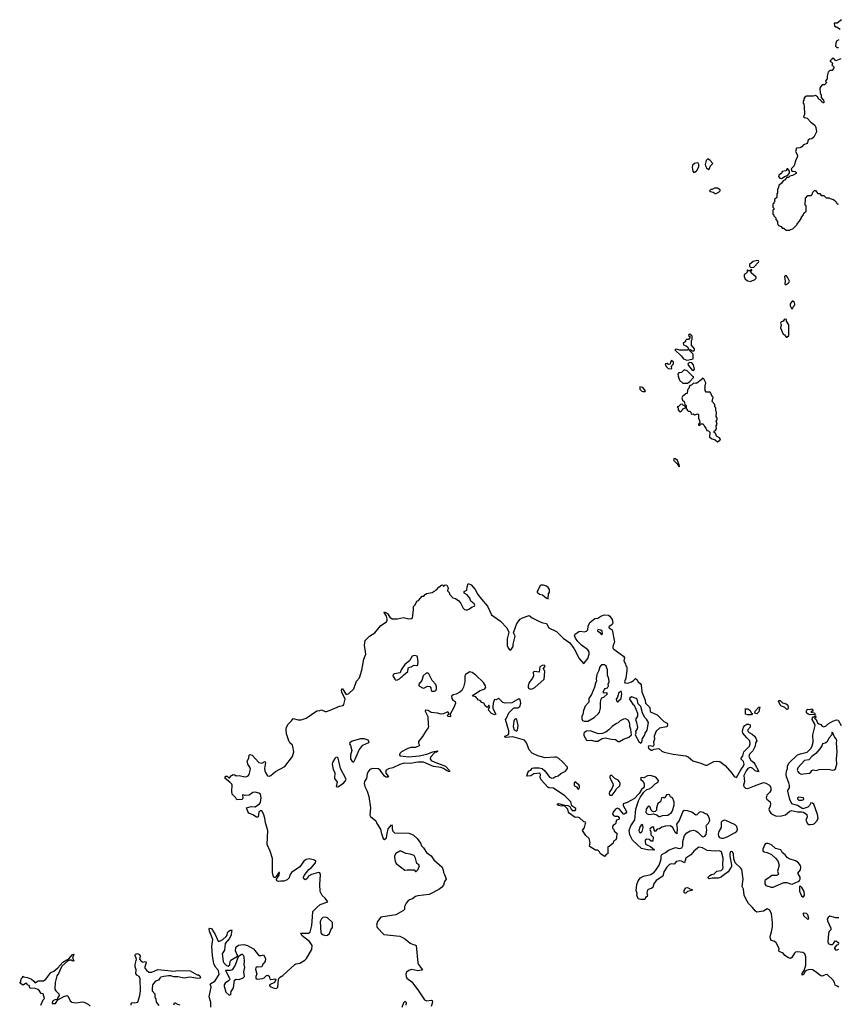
# Model space of a CAD drawing. Extents: x 2494118 to 2687960, y 757339 to 915227.
# Tile 238 of 256: x 2610860 to 2621728, y 844176 to 857245. Entities that reach past the tile are written whole.
import ezdxf

# ---------------------------------------------------------------- set-up
doc = ezdxf.new("R2010")
doc.units = 0

msp = doc.modelspace()

# ---------------------------------------------------------------- linework, layer by layer
at = {"layer": '0CON20XD'}
for points in [[(2621770, 857245), (2621715, 857200), (2621672, 857198), (2621678, 857165), (2621695, 857150), (2621705, 857150), (2621755, 857120)], [(2621735, 856978), (2621705, 856962), (2621694, 856934), (2621693, 856893), (2621708, 856878), (2621732, 856878)], [(2621760, 856725), (2621695, 856700), (2621668, 856728), (2621645, 856730), (2621636, 856714), (2621622, 856705), (2621620, 856695), (2621647, 856677), (2621650, 856665), (2621640, 856635), (2621665, 856630), (2621670, 856605), (2621648, 856572), (2621615, 856570), (2621593, 856547), (2621580, 856495), (2621582, 856458), (2621563, 856437), (2621560, 856425), (2621570, 856415), (2621568, 856402), (2621545, 856382), (2621515, 856380), (2621495, 856360), (2621483, 856335), (2621486, 856275), (2621500, 856245), (2621501, 856211), (2621530, 856175), (2621538, 856155), (2621535, 856140), (2621525, 856140), (2621512, 856152), (2621500, 856165), (2621498, 856178), (2621470, 856190), (2621450, 856220), (2621425, 856240), (2621395, 856232), (2621305, 856228), (2621284, 856216), (2621270, 856195), (2621270, 856175), (2621260, 856165), (2621260, 856135), (2621270, 856125), (2621277, 856095), (2621280, 855985), (2621268, 855955), (2621280, 855945), (2621315, 855938), (2621363, 855885), (2621416, 855846), (2621431, 855815), (2621440, 855755), (2621404, 855686), (2621376, 855664), (2621345, 855657), (2621330, 855645), (2621315, 855600), (2621265, 855584), (2621245, 855558), (2621220, 855545), (2621175, 855538), (2621168, 855525), (2621162, 855495), (2621186, 855446), (2621182, 855418), (2621163, 855385), (2621140, 855305), (2621102, 855265), (2621110, 855235), (2621155, 855230), (2621170, 855215), (2621170, 855205), (2621122, 855178), (2621085, 855170), (2621065, 855150), (2621045, 855150), (2621013, 855117), (2620994, 855106), (2620973, 855077), (2620938, 855045), (2620930, 855005), (2620920, 854995), (2620920, 854945), (2620910, 854935), (2620910, 854885), (2620882, 854858), (2620880, 854845), (2620890, 854835), (2620872, 854818), (2620870, 854805), (2620860, 854795), (2620860, 854755), (2620870, 854745), (2620870, 854725), (2620860, 854715), (2620860, 854665), (2620870, 854655), (2620872, 854642), (2620900, 854615), (2620900, 854595), (2620920, 854565), (2620920, 854535), (2620930, 854525), (2620932, 854512), (2620968, 854498), (2620985, 854480), (2621005, 854480), (2621035, 854450), (2621085, 854450), (2621092, 854458), (2621125, 854470), (2621180, 854525), (2621183, 854537), (2621215, 854570), (2621240, 854615), (2621240, 854625), (2621267, 854653), (2621270, 854675), (2621300, 854705), (2621300, 854775), (2621290, 854785), (2621292, 854878), (2621325, 854910), (2621368, 854912), (2621380, 854925), (2621390, 854955), (2621412, 854978), (2621425, 854980), (2621455, 854940), (2621485, 854940), (2621502, 854912), (2621535, 854910), (2621565, 854880), (2621605, 854880), (2621615, 854870), (2621665, 854860), (2621695, 854830), (2621712, 854802), (2621730, 854795)], [(2620005, 855258), (2620015, 855260), (2620033, 855305), (2620061, 855335), (2620025, 855376), (2619995, 855396), (2619974, 855376), (2619959, 855325), (2619964, 855304), (2619980, 855280), (2620005, 855258)], [(2619825, 855223), (2619852, 855245), (2619877, 855293), (2619878, 855325), (2619869, 855339), (2619856, 855346), (2619818, 855335), (2619791, 855315), (2619789, 855285), (2619797, 855235), (2619805, 855223), (2619825, 855223)], [(2620975, 855136), (2620985, 855140), (2621015, 855162), (2621053, 855177), (2621077, 855203), (2621082, 855215), (2621080, 855235), (2621060, 855265), (2621053, 855267), (2621042, 855258), (2621040, 855245), (2621032, 855238), (2620985, 855232), (2620972, 855205), (2620938, 855182), (2620936, 855165), (2620953, 855143), (2620975, 855136)], [(2620105, 854940), (2620145, 854960), (2620160, 854975), (2620160, 854985), (2620125, 855010), (2620085, 855010), (2620055, 854990), (2620035, 854990), (2620020, 854975), (2620033, 854963), (2620067, 854957), (2620095, 854940), (2620105, 854940)], [(2620565, 853770), (2620575, 853780), (2620617, 853793), (2620638, 853815), (2620636, 853826), (2620570, 853885), (2620568, 853902), (2620578, 853915), (2620575, 853930), (2620555, 853910), (2620535, 853910), (2620525, 853920), (2620512, 853918), (2620520, 853905), (2620518, 853892), (2620495, 853870), (2620480, 853865), (2620480, 853835), (2620492, 853802), (2620525, 853780), (2620565, 853770)], [(2620565, 853958), (2620605, 853961), (2620668, 854025), (2620672, 854035), (2620668, 854045), (2620655, 854048), (2620600, 854035), (2620550, 853995), (2620550, 853975), (2620565, 853958)], [(2621035, 853730), (2621063, 853747), (2621077, 853763), (2621078, 853775), (2621055, 853828), (2621040, 853845), (2621025, 853848), (2621013, 853835), (2621022, 853775), (2621018, 853745), (2621022, 853732), (2621035, 853730)], [(2621125, 853410), (2621130, 853435), (2621148, 853452), (2621150, 853465), (2621145, 853490), (2621125, 853510), (2621115, 853510), (2621090, 853475), (2621090, 853445), (2621105, 853410), (2621125, 853410)], [(2621045, 853030), (2621070, 853055), (2621070, 853195), (2621040, 853245), (2621040, 853265), (2621015, 853270), (2620998, 853242), (2620970, 853235), (2620962, 853215), (2620968, 853195), (2620960, 853155), (2620995, 853070), (2621015, 853060), (2621035, 853030), (2621045, 853030)], [(2619718, 852728), (2619745, 852732), (2619800, 852745), (2619800, 852805), (2619752, 852852), (2619750, 852865), (2619765, 852868), (2619785, 852848), (2619812, 852848), (2619820, 852855), (2619818, 852878), (2619780, 852925), (2619780, 852985), (2619790, 853005), (2619790, 853045), (2619755, 853070), (2619742, 853068), (2619740, 853055), (2619758, 853038), (2619758, 853022), (2619738, 853002), (2619712, 852998), (2619700, 852985), (2619698, 852972), (2619670, 852945), (2619675, 852930), (2619708, 852918), (2619729, 852899), (2619738, 852872), (2619725, 852860), (2619685, 852858), (2619625, 852858), (2619575, 852870), (2619560, 852865), (2619643, 852783), (2619675, 852742), (2619718, 852728)], [(2619515, 852610), (2619520, 852625), (2619510, 852635), (2619520, 852645), (2619522, 852658), (2619540, 852675), (2619538, 852698), (2619515, 852720), (2619500, 852705), (2619498, 852672), (2619475, 852670), (2619455, 852680), (2619430, 852675), (2619443, 852643), (2619470, 852615), (2619515, 852610)], [(2619805, 852590), (2619820, 852605), (2619806, 852666), (2619785, 852692), (2619757, 852693), (2619740, 852685), (2619732, 852675), (2619738, 852655), (2619790, 852595), (2619805, 852590)], [(2619662, 852422), (2619725, 852422), (2619759, 852441), (2619806, 852494), (2619808, 852505), (2619795, 852510), (2619720, 852585), (2619682, 852598), (2619648, 852562), (2619612, 852558), (2619598, 852542), (2619600, 852515), (2619622, 852462), (2619662, 852422)], [(2619135, 852308), (2619165, 852310), (2619167, 852317), (2619135, 852362), (2619095, 852370), (2619093, 852343), (2619120, 852315), (2619135, 852308)], [(2620125, 851642), (2620155, 851662), (2620162, 851675), (2620153, 851693), (2620110, 851715), (2620098, 851758), (2620080, 851765), (2620080, 851785), (2620098, 851792), (2620112, 851815), (2620108, 851852), (2620120, 851875), (2620108, 851915), (2620120, 851935), (2620120, 851955), (2620108, 851978), (2620110, 852035), (2620102, 852055), (2620102, 852092), (2620088, 852108), (2620087, 852137), (2620052, 852175), (2620068, 852235), (2620052, 852245), (2620035, 852290), (2620025, 852300), (2619975, 852300), (2619960, 852325), (2619960, 852345), (2619950, 852355), (2619960, 852365), (2619960, 852395), (2619967, 852403), (2619970, 852425), (2619945, 852480), (2619925, 852488), (2619906, 852464), (2619848, 852422), (2619835, 852417), (2619805, 852420), (2619780, 852395), (2619755, 852390), (2619740, 852345), (2619728, 852332), (2619720, 852285), (2619705, 852280), (2619660, 852245), (2619652, 852225), (2619660, 852195), (2619680, 852175), (2619692, 852142), (2619710, 852125), (2619710, 852085), (2619720, 852075), (2619722, 852062), (2619735, 852050), (2619755, 852050), (2619770, 852035), (2619775, 852010), (2619802, 852012), (2619825, 852002), (2619865, 852012), (2619872, 852005), (2619870, 851955), (2619887, 851927), (2619890, 851895), (2619870, 851875), (2619872, 851862), (2619888, 851862), (2619905, 851880), (2619935, 851880), (2619950, 851845), (2619970, 851825), (2619982, 851792), (2620005, 851790), (2620022, 851772), (2620020, 851705), (2620055, 851680), (2620095, 851670), (2620125, 851642)], [(2619635, 852040), (2619660, 852065), (2619665, 852080), (2619700, 852095), (2619698, 852108), (2619688, 852118), (2619672, 852122), (2619655, 852140), (2619632, 852138), (2619608, 852112), (2619590, 852105), (2619600, 852095), (2619600, 852065), (2619620, 852045), (2619635, 852040)], [(2619615, 851308), (2619620, 851315), (2619615, 851338), (2619592, 851395), (2619565, 851414), (2619543, 851417), (2619540, 851405), (2619546, 851395), (2619589, 851349), (2619615, 851308)], [(2613621, 845129), (2613635, 845148), (2613655, 845158), (2613675, 845160), (2613680, 845155), (2613670, 845145), (2613667, 845093), (2613643, 845045), (2613590, 844985), (2613579, 844895), (2613546, 844845), (2613560, 844745), (2613569, 844725), (2613605, 844690), (2613626, 844684), (2613648, 844702), (2613656, 844745), (2613665, 844760), (2613750, 844815), (2613752, 844825), (2613727, 844885), (2613728, 844925), (2613742, 844945), (2613765, 844959), (2613794, 844966), (2613835, 844968), (2613885, 844957), (2613965, 844912), (2614035, 844826), (2614065, 844824), (2614095, 844832), (2614124, 844785), (2614120, 844745), (2614089, 844711), (2614075, 844672), (2614035, 844667), (2614015, 844673), (2613995, 844658), (2613992, 844642), (2614008, 844575), (2613994, 844545), (2613995, 844525), (2614015, 844511), (2614085, 844519), (2614105, 844526), (2614135, 844557), (2614155, 844563), (2614171, 844551), (2614180, 844515), (2614195, 844506), (2614255, 844512), (2614262, 844505), (2614243, 844465), (2614177, 844435), (2614175, 844424), (2614185, 844413), (2614225, 844395), (2614255, 844387), (2614275, 844391), (2614287, 844405), (2614295, 844505), (2614309, 844531), (2614355, 844558), (2614515, 844706), (2614527, 844713), (2614579, 844721), (2614645, 844762), (2614669, 844785), (2614739, 844905), (2614742, 844955), (2614709, 845009), (2614610, 845085), (2614592, 845115), (2614598, 845122), (2614695, 845122), (2614715, 845135), (2614737, 845223), (2614748, 845335), (2614754, 845406), (2614807, 845463), (2614851, 845499), (2614950, 845535), (2614916, 845585), (2614875, 845619), (2614848, 845675), (2614843, 845765), (2614855, 845895), (2614845, 845922), (2614825, 845926), (2614733, 845897), (2614694, 845876), (2614675, 845844), (2614655, 845830), (2614633, 845843), (2614629, 845865), (2614636, 845885), (2614698, 845965), (2614735, 845992), (2614789, 846055), (2614791, 846075), (2614775, 846088), (2614705, 846105), (2614665, 846100), (2614634, 846075), (2614578, 846002), (2614467, 845925), (2614448, 845888), (2614436, 845854), (2614411, 845829), (2614365, 845809), (2614325, 845812), (2614295, 845804), (2614272, 845815), (2614270, 845835), (2614305, 845890), (2614310, 845925), (2614300, 845925), (2614285, 845910), (2614267, 845873), (2614252, 845858), (2614235, 845860), (2614224, 845884), (2614218, 845925), (2614215, 846110), (2614187, 846207), (2614146, 846295), (2614155, 846485), (2614122, 846585), (2614113, 846645), (2614096, 846705), (2614075, 846744), (2614054, 846745), (2614033, 846725), (2614028, 846665), (2614015, 846658), (2614005, 846659), (2613955, 846691), (2613901, 846715), (2613887, 846735), (2613870, 846785), (2613935, 846801), (2613985, 846797), (2614043, 846835), (2614057, 846853), (2614068, 846915), (2614055, 846965), (2614035, 846980), (2613985, 846993), (2613955, 846988), (2613905, 846953), (2613855, 846948), (2613822, 846958), (2613816, 846954), (2613822, 846915), (2613815, 846896), (2613745, 846890), (2613730, 846915), (2613682, 846965), (2613677, 847005), (2613682, 847085), (2613677, 847097), (2613652, 847125), (2613588, 847175), (2613587, 847193), (2613595, 847202), (2613613, 847203), (2613635, 847182), (2613645, 847183), (2613672, 847215), (2613696, 847226), (2613715, 847223), (2613735, 847210), (2613775, 847214), (2613847, 847197), (2613875, 847198), (2613893, 847207), (2613906, 847225), (2613924, 847295), (2613915, 847323), (2613888, 847365), (2613880, 847405), (2613900, 847445), (2613908, 847485), (2613915, 847492), (2613945, 847482), (2614035, 847385), (2614075, 847377), (2614115, 847400), (2614121, 847395), (2614124, 847385), (2614108, 847305), (2614113, 847273), (2614127, 847245), (2614150, 847210), (2614175, 847205), (2614195, 847212), (2614255, 847265), (2614378, 847332), (2614484, 847465), (2614499, 847525), (2614488, 847598), (2614481, 847615), (2614448, 847648), (2614435, 847673), (2614401, 847765), (2614397, 847823), (2614404, 847855), (2614424, 847895), (2614470, 847940), (2614491, 847969), (2614555, 847952), (2614595, 847954), (2614665, 847976), (2614805, 848071), (2614845, 848077), (2614865, 848086), (2614915, 848064), (2614935, 848064), (2614981, 848079), (2615075, 848122), (2615105, 848134), (2615155, 848142), (2615165, 848155), (2615180, 848225), (2615135, 848320), (2615131, 848345), (2615135, 848364), (2615145, 848362), (2615195, 848286), (2615225, 848296), (2615295, 848365), (2615331, 848465), (2615370, 848510), (2615401, 848609), (2615430, 848755), (2615456, 848825), (2615436, 848944), (2615448, 849005), (2615505, 849063), (2615575, 849107), (2615655, 849205), (2615728, 849252), (2615738, 849275), (2615738, 849292), (2615729, 849329), (2615698, 849375), (2615705, 849384), (2615742, 849365), (2615775, 849315), (2615804, 849294), (2615875, 849291), (2615955, 849310), (2616025, 849291), (2616062, 849295), (2616073, 849307), (2616080, 849335), (2616090, 849415), (2616088, 849455), (2616111, 849479), (2616132, 849525), (2616155, 849538), (2616205, 849592), (2616225, 849592), (2616242, 849615), (2616263, 849627), (2616335, 849644), (2616362, 849658), (2616392, 849678), (2616423, 849715), (2616465, 849742), (2616478, 849738), (2616485, 849720), (2616508, 849742), (2616529, 849739), (2616547, 849703), (2616540, 849665), (2616561, 849641), (2616568, 849618), (2616611, 849571), (2616645, 849564), (2616691, 849531), (2616718, 849495), (2616746, 849435), (2616765, 849415), (2616785, 849410), (2616805, 849414), (2616833, 849427), (2616865, 849453), (2616898, 849462), (2616901, 849475), (2616895, 849490), (2616851, 849525), (2616836, 849566), (2616799, 849609), (2616762, 849635), (2616760, 849655), (2616798, 849675), (2616801, 849719), (2616815, 849760), (2616855, 849742), (2616905, 849683), (2616944, 849615), (2616992, 849552), (2617072, 849462), (2617125, 849345), (2617245, 849261), (2617326, 849175), (2617356, 849115), (2617334, 849025), (2617334, 848935), (2617353, 848893), (2617365, 848881), (2617375, 848878), (2617385, 848884), (2617411, 848925), (2617412, 848955), (2617438, 849062), (2617415, 849105), (2617445, 849195), (2617461, 849229), (2617503, 849287), (2617535, 849304), (2617625, 849336), (2617665, 849305), (2617772, 849252), (2617805, 849238), (2617852, 849232), (2617885, 849175), (2617985, 849124), (2618075, 849035), (2618165, 848972), (2618221, 848895), (2618286, 848766), (2618345, 848701), (2618355, 848703), (2618403, 848765), (2618422, 848825), (2618422, 848855), (2618402, 848882), (2618319, 848945), (2618271, 848991), (2618239, 849035), (2618226, 849065), (2618233, 849087), (2618285, 849124), (2618305, 849129), (2618355, 849120), (2618385, 849130), (2618402, 849148), (2618409, 849195), (2618429, 849245), (2618494, 849296), (2618535, 849303), (2618575, 849330), (2618620, 849345), (2618675, 849339), (2618695, 849329), (2618727, 849285), (2618734, 849235), (2618724, 849216), (2618683, 849185), (2618687, 849175), (2618726, 849145), (2618759, 848985), (2618734, 848925), (2618734, 848905), (2618748, 848888), (2618878, 848795), (2618888, 848775), (2618882, 848735), (2618902, 848695), (2618908, 848668), (2618922, 848655), (2618922, 848605), (2618906, 848505), (2618890, 848455), (2618892, 848442), (2618935, 848440), (2618984, 848456), (2619008, 848472), (2619035, 848502), (2619055, 848488), (2619073, 848455), (2619096, 848436), (2619111, 848415), (2619121, 848325), (2619166, 848215), (2619168, 848175), (2619228, 848115), (2619232, 848062), (2619242, 848052), (2619325, 848020), (2619410, 847930), (2619456, 847906), (2619462, 847895), (2619458, 847865), (2619445, 847857), (2619355, 847841), (2619308, 847802), (2619285, 847735), (2619286, 847694), (2619276, 847655), (2619280, 847625), (2619274, 847606), (2619265, 847598), (2619235, 847607), (2619209, 847601), (2619204, 847595), (2619209, 847575), (2619245, 847549), (2619255, 847548), (2619285, 847563), (2619345, 847572), (2619386, 847536), (2619415, 847524), (2619535, 847496), (2619705, 847475), (2619735, 847459), (2619798, 847408), (2619905, 847375), (2619965, 847348), (2619985, 847351), (2620075, 847398), (2620125, 847403), (2620155, 847397), (2620227, 847345), (2620315, 847245), (2620345, 847198), (2620375, 847186), (2620435, 847289), (2620467, 847333), (2620480, 847365), (2620469, 847399), (2620433, 847435), (2620461, 847475), (2620474, 847526), (2620547, 847603), (2620559, 847635), (2620552, 847675), (2620512, 847712), (2620461, 847775), (2620458, 847795), (2620471, 847855), (2620485, 847878), (2620515, 847894), (2620535, 847896), (2620556, 847886), (2620560, 847875), (2620556, 847855), (2620523, 847815), (2620530, 847795), (2620545, 847784), (2620585, 847762), (2620617, 847735), (2620635, 847710), (2620646, 847675), (2620630, 847645), (2620626, 847604), (2620595, 847542), (2620547, 847495), (2620541, 847465), (2620565, 847417), (2620605, 847386), (2620622, 847365), (2620670, 847275), (2620670, 847260), (2620625, 847277), (2620594, 847304), (2620565, 847320), (2620545, 847316), (2620526, 847304), (2620503, 847277), (2620472, 847215), (2620482, 847135), (2620470, 847085), (2620472, 847065), (2620495, 847047), (2620529, 847041), (2620615, 847078), (2620735, 847119), (2620765, 847113), (2620814, 847085), (2620832, 847052), (2620832, 847015), (2620820, 846990), (2620780, 846950), (2620770, 846915), (2620779, 846899), (2620823, 846863), (2620828, 846835), (2620825, 846805)], [(2617875, 849560), (2617882, 849625), (2617892, 849645), (2617892, 849682), (2617877, 849707), (2617855, 849728), (2617815, 849738), (2617785, 849740), (2617770, 849735), (2617741, 849669), (2617728, 849655), (2617728, 849645), (2617762, 849622), (2617801, 849611), (2617855, 849568), (2617875, 849560)], [(2618585, 849080), (2618598, 849095), (2618595, 849128), (2618575, 849142), (2618535, 849150), (2618532, 849135), (2618563, 849113), (2618585, 849080)], [(2615855, 848479), (2615875, 848482), (2615902, 848495), (2615925, 848520), (2615940, 848525), (2615961, 848549), (2616015, 848592), (2616016, 848635), (2616023, 848647), (2616056, 848654), (2616095, 848678), (2616132, 848672), (2616148, 848682), (2616152, 848722), (2616142, 848785), (2616135, 848795), (2616105, 848805), (2616070, 848795), (2616035, 848735), (2615975, 848685), (2615924, 848615), (2615913, 848577), (2615835, 848563), (2615820, 848555), (2615816, 848535), (2615840, 848490), (2615855, 848479)], [(2617014, 848354), (2617037, 848365), (2617048, 848385), (2617045, 848405), (2617019, 848449), (2616916, 848546), (2616865, 848580), (2616835, 848588), (2616801, 848569), (2616778, 848552), (2616769, 848535), (2616768, 848455), (2616752, 848385), (2616729, 848341), (2616703, 848317), (2616655, 848294), (2616613, 848285), (2616595, 848268), (2616598, 848235), (2616612, 848215), (2616642, 848195), (2616644, 848175), (2616626, 848115), (2616577, 848025), (2616580, 847995), (2616575, 847990), (2616542, 847995), (2616540, 848005), (2616562, 848035), (2616545, 848056), (2616485, 848030), (2616455, 848028), (2616405, 848040), (2616325, 848049), (2616285, 848075), (2616251, 848079), (2616243, 848075), (2616243, 848065), (2616277, 847997), (2616285, 847885), (2616289, 847865), (2616285, 847845), (2616255, 847810), (2616210, 847730), (2616154, 847665), (2616155, 847642), (2616166, 847615), (2616163, 847605), (2616115, 847586), (2616055, 847585), (2616015, 847571), (2615927, 847525), (2615908, 847505), (2615902, 847482), (2615915, 847472), (2616025, 847461), (2616162, 847472), (2616265, 847497), (2616345, 847529), (2616402, 847542), (2616410, 847535), (2616395, 847524), (2616371, 847519), (2616315, 847455), (2616309, 847435), (2616325, 847414), (2616371, 847391), (2616514, 847335), (2616560, 847285), (2616570, 847265), (2616555, 847264), (2616525, 847279), (2616487, 847307), (2616451, 847321), (2616352, 847332), (2616220, 847390), (2616145, 847388), (2616045, 847372), (2615965, 847375), (2615905, 847361), (2615815, 847315), (2615755, 847300), (2615727, 847285), (2615716, 847255), (2615757, 847197), (2615745, 847190), (2615725, 847190), (2615705, 847202), (2615645, 847286), (2615625, 847301), (2615546, 847304), (2615507, 847293), (2615481, 847259), (2615472, 847235), (2615466, 847175), (2615436, 847135), (2615432, 847108), (2615441, 847065), (2615475, 847006), (2615496, 846936), (2615516, 846786), (2615508, 846685), (2615519, 846669), (2615590, 846610), (2615603, 846575), (2615651, 846501), (2615658, 846455), (2615687, 846375), (2615705, 846364), (2615731, 846385), (2615737, 846445), (2615753, 846505), (2615795, 846560), (2615806, 846545), (2615806, 846505), (2615814, 846474), (2615835, 846450), (2616025, 846446), (2616086, 846426), (2616138, 846378), (2616182, 846315), (2616195, 846279), (2616219, 846255), (2616262, 846192), (2616322, 846145), (2616357, 846095), (2616468, 845998), (2616484, 845955), (2616486, 845926), (2616499, 845901), (2616520, 845835), (2616500, 845805), (2616485, 845757), (2616459, 845725), (2616425, 845698), (2616295, 845634), (2616144, 845616), (2616115, 845605), (2616075, 845576), (2616035, 845564), (2616011, 845545), (2615992, 845518), (2615971, 845475), (2615967, 845434), (2615955, 845419), (2615855, 845362), (2615655, 845333), (2615612, 845275), (2615598, 845225), (2615604, 845195), (2615694, 845104), (2615905, 845081), (2615971, 845051), (2616014, 845015), (2616046, 844986), (2616085, 844970), (2616107, 844967), (2616123, 844955), (2616148, 844725), (2616156, 844705), (2616208, 844635), (2616195, 844627), (2616145, 844621), (2616065, 844637), (2616025, 844624), (2615997, 844603), (2615987, 844577), (2615991, 844545), (2616002, 844525), (2616065, 844475), (2616155, 844354), (2616234, 844235), (2616265, 844224), (2616322, 844232), (2616336, 844226), (2616341, 844205), (2616323, 844145)], [(2616365, 848333), (2616385, 848342), (2616394, 848365), (2616395, 848390), (2616385, 848423), (2616338, 848475), (2616293, 848563), (2616282, 848572), (2616255, 848570), (2616215, 848534), (2616197, 848475), (2616161, 848425), (2616157, 848405), (2616216, 848374), (2616235, 848376), (2616275, 848400), (2616305, 848393), (2616320, 848375), (2616325, 848342), (2616335, 848334), (2616365, 848333)], [(2617645, 848359), (2617665, 848362), (2617698, 848382), (2617825, 848491), (2617833, 848595), (2617814, 848635), (2617836, 848665), (2617825, 848678), (2617795, 848673), (2617766, 848654), (2617757, 848583), (2617695, 848594), (2617678, 848585), (2617680, 848535), (2617666, 848504), (2617622, 848448), (2617609, 848405), (2617610, 848380), (2617618, 848368), (2617645, 848359)], [(2618356, 847934), (2618405, 847934), (2618485, 847983), (2618543, 848035), (2618556, 848055), (2618570, 848105), (2618573, 848145), (2618569, 848175), (2618575, 848218), (2618588, 848242), (2618615, 848251), (2618662, 848295), (2618655, 848310), (2618618, 848308), (2618608, 848325), (2618622, 848355), (2618635, 848368), (2618665, 848378), (2618678, 848402), (2618672, 848425), (2618688, 848455), (2618683, 848495), (2618666, 848546), (2618666, 848615), (2618646, 848666), (2618625, 848682), (2618605, 848683), (2618585, 848680), (2618562, 848655), (2618551, 848605), (2618522, 848555), (2618513, 848495), (2618516, 848465), (2618500, 848435), (2618497, 848395), (2618452, 848288), (2618414, 848235), (2618416, 848185), (2618369, 848135), (2618345, 848075), (2618337, 848025), (2618324, 847995), (2618323, 847965), (2618333, 847945), (2618356, 847934)], [(2621733, 844403), (2621715, 844418), (2621685, 844428), (2621676, 844465), (2621658, 844498), (2621580, 844570), (2621555, 844567), (2621515, 844550), (2621495, 844552), (2621423, 844613), (2621385, 844635), (2621355, 844638), (2621327, 844634), (2621307, 844623), (2621290, 844610), (2621265, 844571), (2621250, 844565), (2621250, 844585), (2621276, 844624), (2621299, 844695), (2621298, 844805), (2621284, 844844), (2621255, 844862), (2621185, 844872), (2621161, 844869), (2621145, 844855), (2621113, 844797), (2621095, 844786), (2621065, 844794), (2621018, 844825), (2620994, 844854), (2620942, 844875), (2620937, 844885), (2620942, 844915), (2620901, 844991), (2620880, 845010), (2620842, 845025), (2620826, 845045), (2620824, 845075), (2620840, 845140), (2620855, 845205), (2620854, 845264), (2620840, 845375), (2620817, 845427), (2620785, 845442), (2620733, 845413), (2620645, 845401), (2620625, 845416), (2620591, 845461), (2620535, 845516), (2620502, 845575), (2620480, 845625), (2620471, 845705), (2620451, 845741), (2620465, 845835), (2620447, 845965), (2620435, 845985), (2620359, 846055), (2620341, 846105), (2620335, 846170), (2620325, 846199), (2620305, 846203), (2620293, 846195), (2620286, 846175), (2620286, 846145), (2620311, 846025), (2620309, 846005), (2620266, 845935), (2620200, 845885), (2620175, 845864), (2620135, 845849), (2620055, 845850), (2620015, 845842), (2620000, 845855), (2620002, 845865), (2620023, 845885), (2620045, 845899), (2620080, 845910), (2620115, 845942), (2620175, 845953), (2620196, 845974), (2620201, 845995), (2620194, 846025), (2620198, 846115), (2620178, 846198), (2620151, 846211), (2620095, 846207), (2619988, 846218), (2619925, 846254), (2619875, 846261), (2619815, 846213), (2619770, 846160), (2619704, 846116), (2619686, 846054), (2619645, 846078), (2619625, 846082), (2619575, 846073), (2619555, 846042), (2619545, 846037), (2619515, 846039), (2619485, 846030), (2619453, 845997), (2619411, 845935), (2619398, 845875), (2619310, 845820), (2619277, 845775), (2619264, 845726), (2619245, 845712), (2619205, 845700), (2619195, 845690), (2619188, 845655), (2619190, 845635), (2619200, 845625), (2619190, 845615), (2619190, 845605), (2619170, 845595), (2619160, 845565), (2619105, 845568), (2619072, 845575), (2619053, 845625), (2619057, 845645), (2619044, 845685), (2619052, 845765), (2619073, 845815), (2619102, 845855), (2619144, 845876), (2619240, 845900), (2619285, 845932), (2619305, 845955), (2619350, 846025), (2619368, 846075), (2619376, 846105), (2619376, 846145), (2619386, 846164), (2619435, 846192), (2619475, 846224), (2619565, 846259), (2619615, 846246), (2619649, 846251), (2619662, 846278), (2619664, 846335), (2619688, 846415), (2619715, 846452), (2619761, 846479), (2619805, 846486), (2619835, 846478), (2619867, 846457), (2619921, 846405), (2619935, 846400), (2619955, 846406), (2619972, 846432), (2619981, 846491), (2619973, 846545), (2619977, 846555), (2620005, 846579), (2620021, 846615), (2620012, 846655), (2619995, 846687), (2619985, 846698), (2619962, 846702), (2619934, 846724), (2619905, 846732), (2619884, 846725), (2619851, 846689), (2619835, 846687), (2619783, 846725), (2619726, 846746), (2619680, 846750), (2619662, 846735), (2619616, 846615), (2619581, 846565), (2619591, 846515), (2619585, 846440), (2619561, 846455), (2619533, 846524), (2619497, 846547), (2619435, 846542), (2619385, 846529), (2619355, 846507), (2619325, 846500), (2619295, 846470), (2619283, 846493), (2619280, 846525), (2619265, 846530), (2619231, 846509), (2619228, 846495), (2619238, 846465), (2619237, 846425), (2619270, 846395), (2619267, 846343), (2619245, 846342), (2619215, 846363), (2619185, 846367), (2619164, 846356), (2619162, 846335), (2619170, 846305), (2619179, 846295), (2619235, 846272), (2619290, 846225), (2619278, 846222), (2619195, 846226), (2619115, 846246), (2619056, 846295), (2618996, 846356), (2618960, 846425), (2618951, 846485), (2618973, 846545), (2619025, 846625), (2619038, 846765), (2619076, 846875), (2619099, 846921), (2619145, 846991), (2619184, 847026), (2619215, 847034), (2619246, 847054), (2619296, 847104), (2619337, 847125), (2619339, 847145), (2619305, 847193), (2619235, 847212), (2619193, 847207), (2619145, 847183), (2619112, 847185), (2619104, 847175), (2619105, 847160), (2619135, 847138), (2619152, 847105), (2619149, 847061), (2619142, 847048), (2619115, 847028), (2619086, 846975), (2619075, 846965), (2619022, 846908), (2618924, 846856), (2618872, 846835), (2618873, 846815), (2618917, 846735), (2618918, 846725), (2618908, 846712), (2618885, 846698), (2618875, 846700), (2618824, 846765), (2618795, 846778), (2618769, 846765), (2618737, 846725), (2618732, 846705), (2618745, 846680), (2618762, 846672), (2618802, 846672), (2618817, 846653), (2618815, 846630), (2618785, 846620), (2618768, 846572), (2618741, 846549), (2618732, 846535), (2618732, 846515), (2618746, 846496), (2618752, 846472), (2618786, 846446), (2618782, 846385), (2618773, 846357), (2618745, 846340), (2618740, 846315), (2618685, 846270), (2618670, 846265), (2618670, 846175), (2618652, 846168), (2618625, 846140), (2618595, 846162), (2618572, 846172), (2618559, 846199), (2618535, 846220), (2618505, 846220), (2618435, 846264), (2618426, 846275), (2618434, 846325), (2618420, 846375), (2618377, 846417), (2618330, 846485), (2618357, 846525), (2618370, 846575), (2618378, 846588), (2618345, 846602), (2618290, 846650), (2618272, 846658), (2618235, 846654), (2618155, 846713), (2618146, 846725), (2618136, 846766), (2618095, 846810), (2618055, 846804), (2618014, 846814), (2617998, 846825), (2617998, 846835), (2618015, 846841), (2618095, 846820), (2618137, 846817), (2618165, 846802), (2618180, 846765), (2618197, 846747), (2618235, 846747), (2618245, 846760), (2618242, 846775), (2618191, 846811), (2618178, 846865), (2618099, 846945), (2617945, 847046), (2617885, 847050), (2617870, 847060), (2617784, 847155), (2617772, 847185), (2617776, 847226), (2617767, 847245), (2617685, 847236), (2617645, 847209), (2617592, 847202), (2617606, 847255), (2617624, 847276), (2617645, 847286), (2617665, 847309), (2617685, 847316), (2617755, 847316), (2617795, 847304), (2617834, 847275), (2617893, 847193), (2617927, 847177), (2617945, 847181), (2617975, 847201), (2618010, 847210), (2618045, 847238), (2618105, 847271), (2618134, 847305), (2618131, 847325), (2618066, 847395), (2618017, 847437), (2617985, 847455), (2617965, 847458), (2617835, 847446), (2617739, 847475), (2617665, 847508), (2617625, 847555), (2617587, 847647), (2617562, 847682), (2617405, 847727), (2617308, 847718), (2617300, 847725), (2617300, 847735), (2617345, 847752), (2617353, 847767), (2617352, 847805), (2617309, 847955), (2617325, 847975), (2617356, 848045), (2617415, 848106), (2617425, 848113), (2617475, 848111), (2617502, 848128), (2617515, 848175), (2617506, 848216), (2617485, 848231), (2617392, 848178), (2617305, 848171), (2617275, 848182), (2617222, 848235), (2617215, 848237), (2617185, 848219), (2617165, 848220), (2617148, 848172), (2617142, 848125), (2617143, 848103), (2617180, 848025), (2617165, 848020), (2617125, 848037), (2617089, 848075), (2617082, 848095), (2617100, 848125), (2617095, 848140), (2617085, 848140), (2617075, 848120), (2617065, 848117), (2617045, 848132), (2617023, 848173), (2616995, 848182), (2616975, 848208), (2616950, 848215), (2616916, 848256), (2616872, 848265), (2616883, 848285), (2616975, 848341), (2617014, 848354)], [(2618805, 848190), (2618810, 848205), (2618844, 848236), (2618852, 848295), (2618845, 848332), (2618816, 848314), (2618796, 848254), (2618778, 848225), (2618784, 848204), (2618795, 848190), (2618805, 848190)], [(2619105, 847642), (2619118, 847655), (2619128, 847702), (2619157, 847743), (2619166, 847774), (2619191, 847815), (2619208, 847915), (2619180, 847960), (2619155, 847988), (2619128, 848045), (2619105, 848128), (2619073, 848165), (2619058, 848225), (2619045, 848236), (2618984, 848256), (2618958, 848235), (2618958, 848225), (2619000, 848160), (2619016, 848146), (2619060, 848040), (2619060, 848000), (2619034, 847956), (2619049, 847915), (2619060, 847855), (2619056, 847834), (2619034, 847796), (2619042, 847775), (2619032, 847755), (2619082, 847665), (2619105, 847642)], [(2621055, 848090), (2621045, 848090), (2621020, 848115), (2620965, 848138), (2620934, 848194), (2620942, 848208), (2620955, 848208), (2620989, 848179), (2621035, 848163), (2621058, 848145), (2621062, 848105), (2621055, 848090)], [(2620525, 848019), (2620497, 848027), (2620498, 848088), (2620492, 848098), (2620525, 848100), (2620555, 848078), (2620575, 848040), (2620590, 848035), (2620575, 848020), (2620525, 848019)], [(2620645, 848032), (2620622, 848042), (2620623, 848067), (2620675, 848120), (2620685, 848120), (2620690, 848115), (2620680, 848105), (2620672, 848058), (2620645, 848032)], [(2621355, 848018), (2621328, 848025), (2621308, 848045), (2621304, 848065), (2621310, 848085), (2621325, 848093), (2621355, 848090), (2621375, 848098), (2621388, 848085), (2621390, 848065), (2621385, 848060), (2621375, 848070), (2621363, 848053), (2621410, 848045), (2621420, 848025), (2621415, 848020), (2621375, 848022), (2621355, 848018)], [(2617455, 847802), (2617471, 847815), (2617476, 847875), (2617459, 847955), (2617445, 847967), (2617428, 847955), (2617420, 847935), (2617411, 847865), (2617425, 847818), (2617455, 847802)], [(2618825, 847664), (2618875, 847695), (2618945, 847722), (2618984, 847755), (2618974, 847825), (2618960, 847865), (2618962, 847895), (2618957, 847917), (2618938, 847948), (2618906, 847964), (2618875, 847961), (2618830, 847940), (2618805, 847910), (2618785, 847903), (2618725, 847862), (2618682, 847818), (2618640, 847790), (2618595, 847770), (2618545, 847764), (2618435, 847806), (2618385, 847800), (2618361, 847789), (2618349, 847775), (2618351, 847745), (2618385, 847684), (2618395, 847678), (2618445, 847682), (2618495, 847670), (2618535, 847669), (2618594, 847705), (2618635, 847713), (2618715, 847695), (2618769, 847689), (2618805, 847666), (2618825, 847664)], [(2620825, 846805), (2620806, 846765), (2620815, 846739), (2620833, 846715), (2620859, 846695), (2620903, 846673), (2620975, 846679), (2621025, 846693), (2621085, 846740), (2621105, 846748), (2621185, 846731), (2621245, 846732), (2621267, 846727), (2621310, 846695), (2621316, 846665), (2621298, 846615), (2621317, 846577), (2621335, 846564), (2621355, 846561), (2621394, 846566), (2621414, 846576), (2621449, 846615), (2621460, 846645), (2621453, 846695), (2621405, 846831), (2621386, 846846), (2621365, 846848), (2621347, 846813), (2621325, 846792), (2621255, 846771), (2621185, 846814), (2621112, 846835), (2621083, 846893), (2621056, 847005), (2621056, 847015), (2621079, 847051), (2621081, 847079), (2621072, 847115), (2621040, 847195), (2621036, 847226), (2621039, 847271), (2621052, 847305), (2621055, 847335), (2621072, 847378), (2621185, 847486), (2621225, 847501), (2621315, 847523), (2621370, 847575), (2621383, 847605), (2621393, 847655), (2621390, 847755), (2621420, 847875), (2621412, 847905), (2621380, 847955), (2621385, 847980), (2621395, 847990), (2621408, 847992), (2621425, 848010), (2621428, 847985), (2621410, 847975), (2621432, 847955), (2621452, 847912), (2621468, 847898), (2621495, 847888), (2621516, 847866), (2621535, 847861), (2621569, 847871), (2621595, 847899), (2621654, 847935), (2621705, 847950), (2621725, 847946), (2621768, 847875)], [(2621235, 847232), (2621265, 847234), (2621344, 847246), (2621365, 847258), (2621375, 847278), (2621395, 847290), (2621435, 847280), (2621475, 847292), (2621595, 847298), (2621655, 847282), (2621675, 847288), (2621690, 847300), (2621710, 847365), (2621705, 847435), (2621712, 847528), (2621704, 847645), (2621709, 847675), (2621700, 847700), (2621676, 847726), (2621655, 847780), (2621645, 847790), (2621640, 847785), (2621640, 847755), (2621605, 847713), (2621574, 847656), (2621555, 847640), (2621520, 847635), (2621510, 847605), (2621484, 847565), (2621428, 847505), (2621375, 847467), (2621335, 847422), (2621278, 847412), (2621190, 847315), (2621180, 847285), (2621189, 847265), (2621210, 847245), (2621235, 847232)], [(2615283, 847393), (2615295, 847393), (2615315, 847428), (2615368, 847555), (2615415, 847614), (2615495, 847651), (2615500, 847665), (2615485, 847683), (2615435, 847701), (2615385, 847698), (2615275, 847670), (2615242, 847645), (2615240, 847635), (2615252, 847612), (2615270, 847545), (2615253, 847485), (2615254, 847435), (2615275, 847400), (2615283, 847393)], [(2615085, 847064), (2615160, 847110), (2615186, 847144), (2615193, 847165), (2615120, 847305), (2615088, 847445), (2615075, 847456), (2615055, 847450), (2615045, 847440), (2615012, 847385), (2615009, 847365), (2615023, 847293), (2615044, 847254), (2615041, 847175), (2615073, 847123), (2615063, 847065), (2615085, 847064)], [(2618695, 846954), (2618725, 846954), (2618767, 847003), (2618783, 847037), (2618826, 847074), (2618832, 847105), (2618825, 847128), (2618805, 847153), (2618760, 847175), (2618721, 847211), (2618705, 847213), (2618694, 847206), (2618695, 847180), (2618736, 847105), (2618739, 847085), (2618720, 847035), (2618692, 846998), (2618684, 846975), (2618695, 846954)], [(2618275, 847032), (2618285, 847038), (2618294, 847055), (2618294, 847075), (2618285, 847090), (2618250, 847115), (2618245, 847130), (2618220, 847115), (2618222, 847085), (2618227, 847077), (2618254, 847064), (2618265, 847040), (2618275, 847032)], [(2619345, 846669), (2619365, 846671), (2619395, 846684), (2619465, 846688), (2619515, 846723), (2619527, 846743), (2619549, 846825), (2619548, 846865), (2619526, 846915), (2619501, 846931), (2619487, 846957), (2619475, 846963), (2619445, 846956), (2619425, 846920), (2619415, 846912), (2619405, 846922), (2619382, 846918), (2619368, 846862), (2619330, 846840), (2619314, 846786), (2619316, 846754), (2619298, 846735), (2619275, 846730), (2619255, 846740), (2619244, 846754), (2619232, 846792), (2619215, 846804), (2619196, 846794), (2619176, 846765), (2619174, 846724), (2619192, 846702), (2619215, 846696), (2619275, 846704), (2619320, 846690), (2619345, 846669)], [(2621245, 846884), (2621269, 846895), (2621265, 846916), (2621205, 846926), (2621188, 846915), (2621187, 846905), (2621205, 846886), (2621245, 846884)], [(2620175, 846380), (2620205, 846381), (2620252, 846398), (2620361, 846455), (2620381, 846475), (2620389, 846495), (2620381, 846535), (2620360, 846560), (2620235, 846616), (2620215, 846619), (2620185, 846609), (2620172, 846595), (2620172, 846525), (2620141, 846469), (2620134, 846434), (2620138, 846408), (2620151, 846391), (2620175, 846380)], [(2619105, 846452), (2619122, 846468), (2619138, 846525), (2619134, 846554), (2619125, 846561), (2619111, 846555), (2619093, 846527), (2619080, 846485), (2619084, 846464), (2619105, 846452)], [(2620835, 845729), (2620865, 845733), (2621005, 845791), (2621045, 845791), (2621095, 845773), (2621115, 845772), (2621196, 845804), (2621212, 845818), (2621220, 845835), (2621220, 845865), (2621191, 845915), (2621227, 845963), (2621232, 845995), (2621225, 846018), (2621197, 846057), (2621159, 846079), (2621075, 846105), (2621048, 846125), (2621021, 846161), (2620983, 846193), (2620964, 846225), (2620895, 846244), (2620841, 846291), (2620795, 846309), (2620775, 846310), (2620754, 846296), (2620725, 846235), (2620724, 846215), (2620745, 846198), (2620785, 846192), (2620840, 846165), (2620896, 846116), (2620925, 846080), (2620943, 846025), (2620922, 845945), (2620932, 845905), (2620926, 845894), (2620907, 845887), (2620844, 845886), (2620807, 845853), (2620758, 845825), (2620751, 845815), (2620752, 845775), (2620767, 845755), (2620835, 845729)], [(2616125, 845940), (2616145, 845960), (2616167, 846015), (2616159, 846029), (2616134, 846044), (2616116, 846115), (2616095, 846150), (2616045, 846170), (2615985, 846176), (2615925, 846208), (2615905, 846208), (2615854, 846176), (2615838, 846145), (2615834, 846125), (2615844, 846075), (2615860, 846045), (2615975, 845957), (2616005, 845963), (2616095, 845960), (2616115, 845940), (2616125, 845940)], [(2619705, 845652), (2619685, 845653), (2619680, 845665), (2619683, 845685), (2619705, 845720), (2619727, 845727), (2619755, 845708), (2619788, 845698), (2619780, 845685), (2619725, 845672), (2619705, 845652)], [(2621265, 845603), (2621278, 845625), (2621274, 845675), (2621246, 845725), (2621223, 845747), (2621213, 845735), (2621214, 845676), (2621240, 845615), (2621255, 845603), (2621265, 845603)], [(2614925, 845091), (2614945, 845094), (2614972, 845118), (2614990, 845165), (2615013, 845197), (2615012, 845262), (2614945, 845324), (2614915, 845332), (2614885, 845330), (2614868, 845312), (2614851, 845275), (2614859, 845125), (2614875, 845103), (2614925, 845091)], [(2621325, 845303), (2621337, 845315), (2621323, 845365), (2621305, 845380), (2621263, 845387), (2621260, 845375), (2621267, 845355), (2621325, 845303)], [(2621735, 845324), (2621695, 845324), (2621615, 845347), (2621592, 845328), (2621582, 845305), (2621586, 845286), (2621630, 845185), (2621628, 845165), (2621608, 845142), (2621597, 845115), (2621588, 845005), (2621594, 844985), (2621625, 844970), (2621649, 844971), (2621666, 844984), (2621685, 845019), (2621705, 845014), (2621727, 844997), (2621734, 844985)], [(2613397, 844137), (2613398, 844205), (2613376, 844275), (2613401, 844405), (2613396, 844426), (2613383, 844437), (2613397, 844453), (2613449, 844485), (2613509, 844571), (2613498, 844625), (2613464, 844665), (2613438, 844715), (2613418, 844825), (2613413, 844945), (2613424, 845035), (2613378, 845145), (2613377, 845175), (2613385, 845188), (2613405, 845180), (2613455, 845103), (2613494, 845014), (2613505, 845009), (2613556, 845034), (2613602, 845078), (2613613, 845095), (2613621, 845129)], [(2621732, 844968), (2621698, 844955), (2621678, 844925), (2621678, 844915), (2621695, 844894), (2621715, 844897), (2621735, 844910)], [(2611140, 844165), (2611173, 844237), (2611190, 844255), (2611170, 844315), (2611145, 844320), (2611119, 844359), (2611102, 844372), (2611055, 844390), (2611000, 844385), (2610993, 844393), (2610988, 844425), (2610962, 844432), (2610955, 844450), (2610935, 844450), (2610905, 844432), (2610860, 844455), (2610877, 844473), (2610878, 844512), (2610898, 844532), (2610900, 844550), (2610915, 844540), (2610965, 844534), (2611015, 844511), (2611049, 844485), (2611065, 844460), (2611104, 844486), (2611175, 844489), (2611205, 844511), (2611273, 844597), (2611314, 844616), (2611365, 844660), (2611435, 844737), (2611517, 844783), (2611555, 844832), (2611575, 844840), (2611580, 844835), (2611560, 844795), (2611565, 844790), (2611580, 844755), (2611565, 844750), (2611542, 844762), (2611525, 844762), (2611495, 844750), (2611418, 844682), (2611376, 844584), (2611353, 844555), (2611332, 844465), (2611328, 844378), (2611338, 844355), (2611380, 844315), (2611386, 844295), (2611366, 844265), (2611359, 844241), (2611326, 844234), (2611295, 844218), (2611290, 844185), (2611335, 844188), (2611366, 844234), (2611445, 844278), (2611492, 844292), (2611505, 844280), (2611531, 844221), (2611552, 844205), (2611605, 844194), (2611695, 844209), (2611715, 844206), (2611767, 844177), (2611795, 844153)], [(2612341, 844165), (2612341, 844185), (2612355, 844198), (2612385, 844196), (2612430, 844205), (2612455, 844295), (2612462, 844355), (2612460, 844515), (2612445, 844544), (2612417, 844565), (2612404, 844585), (2612406, 844635), (2612393, 844675), (2612393, 844703), (2612412, 844775), (2612393, 844825), (2612398, 844842), (2612425, 844849), (2612452, 844835), (2612461, 844815), (2612450, 844775), (2612476, 844746), (2612495, 844737), (2612525, 844744), (2612535, 844738), (2612537, 844725), (2612521, 844675), (2612522, 844655), (2612545, 844627), (2612575, 844604), (2612615, 844601), (2612695, 844636), (2612827, 844623), (2612865, 844622), (2612895, 844614), (2612975, 844623), (2613125, 844620), (2613215, 844568), (2613236, 844566), (2613252, 844555), (2613260, 844535), (2613250, 844525), (2613225, 844517), (2613117, 844537), (2613045, 844522), (2612961, 844541), (2612905, 844542), (2612865, 844554), (2612835, 844554), (2612775, 844547), (2612735, 844536), (2612720, 844525), (2612702, 844498), (2612665, 844481), (2612635, 844454), (2612625, 844435), (2612618, 844375), (2612621, 844355), (2612656, 844315), (2612656, 844275), (2612668, 844245), (2612670, 844205), (2612708, 844158)], [(2613655, 844302), (2613667, 844313), (2613661, 844325), (2613666, 844345), (2613698, 844395), (2613710, 844495), (2613735, 844508), (2613775, 844506), (2613825, 844527), (2613845, 844547), (2613838, 844605), (2613848, 844665), (2613839, 844705), (2613844, 844745), (2613839, 844805), (2613833, 844825), (2613820, 844835), (2613804, 844836), (2613762, 844808), (2613719, 844695), (2613680, 844635), (2613655, 844623), (2613594, 844625), (2613644, 844525), (2613648, 844505), (2613633, 844487), (2613588, 844455), (2613576, 844435), (2613574, 844415), (2613597, 844335), (2613635, 844303), (2613655, 844302)], [(2612905, 844170), (2612914, 844196), (2612926, 844196), (2612956, 844176), (2612987, 844167)], [(2615989, 844165), (2615996, 844195), (2615975, 844213), (2615957, 844195), (2615935, 844133)]]:
    msp.add_lwpolyline(points, dxfattribs=at)

doc.saveas('drawing.dxf')
